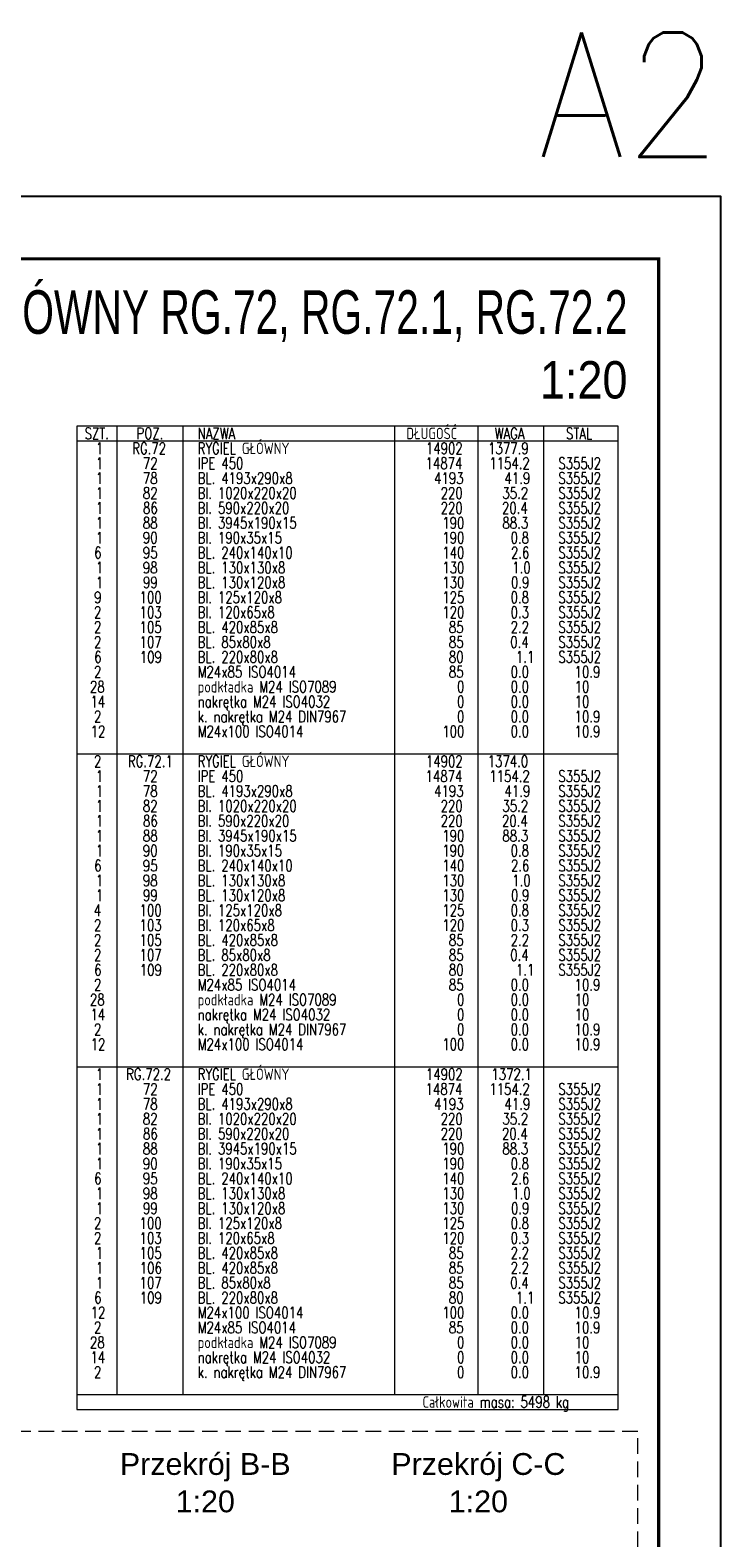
# Model space of a CAD drawing. Header units: millimetres. Extents: x 3528 to 4122, y 12044 to 12491.
# Tile 58 of 58: x 4011 to 4122, y 12249 to 12491. Entities that reach past the tile are written whole.
import ezdxf
from ezdxf.enums import TextEntityAlignment as Align

# ---------------------------------------------------------------- set-up
doc = ezdxf.new("R2010")
doc.units = ezdxf.units.MM
doc.header["$LTSCALE"] = 10
doc.linetypes.add('HIDDEN', pattern=[0.375, 0.25, -0.125])
doc.layers.add('_FORMATKA', color=8, linetype='Continuous', plot=False)
for name, color, linetype, lineweight in [('_RAMKA', 7, 'Continuous', 35), ('PS_DIM', 4, 'Continuous', 13), ('PS_Hidden', 2, 'HIDDEN', 9), ('PS_TEXT', 3, 'Continuous', 18)]:
    doc.layers.add(name, color=color, linetype=linetype, lineweight=lineweight)
doc.styles.add('ARIAL', font='arial.ttf')
doc.styles.add('gil', font='txt', dxfattribs={"width": 0.9})
doc.styles.add('simplex', font='simplex.shx', dxfattribs={"width": 0.75})

# ---------------------------------------------------------------- blocks, each defined once
blk = doc.blocks.new('Przekrój')
at = {"layer": 'PS_DIM', "style": 'ARIAL', "flags": 4}
for tag, p in [('PRZEKRÓJ', (7.89, 7.75)), ('SKALA', (7.89, 1.75))]:
    blk.add_attdef(tag, text='', height=3.5, dxfattribs=at).set_placement(p, align=Align.MIDDLE_CENTER)
blk = doc.blocks.new('Tytuł rysunku')
at = {"layer": 'PS_TEXT', "style": 'ARIAL', "flags": 4}
for tag, height, p in [('TYTUŁ1', 7, (-61.19, -9.34)), ('TYTUŁ2', 6, (-61.19, -19.72)), ('SKALA', 6, (-61.19, -28.72))]:
    blk.add_attdef(tag, text='', height=height, dxfattribs=at).set_placement(p, align=Align.MIDDLE_CENTER)

msp = doc.modelspace()

# ---------------------------------------------------------------- linework, layer by layer
at = {"layer": '_FORMATKA', "lineweight": -3}
msp.add_lwpolyline([(3527.638, 12044.057), (4121.638, 12044.057), (4121.638, 12464.057), (3527.638, 12464.057)], close=True, dxfattribs=at)
at = {"layer": '_RAMKA', "lineweight": -3, "const_width": 0.5}
msp.add_lwpolyline([(3557.638, 12054.057), (4111.638, 12054.057), (4111.638, 12454.057), (3557.638, 12454.057)], close=True, dxfattribs=at)
at = {"layer": 'PS_Hidden', "color": 2, "linetype": 'HIDDEN'}
msp.add_lwpolyline([(4108.293, 12265.783), (3972.352, 12265.783), (3972.352, 12172.23), (4108.293, 12172.23)], close=True, dxfattribs=at)
at = {"layer": 'PS_TEXT', "color": 7}
for p, q in [((4105.114, 12427.216), (4018.174, 12427.216)), ((4018.174, 12427.216), (4018.174, 12269.344)), ((4105.114, 12269.344), (4105.114, 12427.216)), ((4018.174, 12269.344), (4105.114, 12269.344))]:
    msp.add_line(p, q, dxfattribs=at)
at = {"layer": 'PS_TEXT', "color": 3}
for p, q in [((4024.614, 12427.216), (4024.614, 12271.736)), ((4035.194, 12427.216), (4035.194, 12271.736)), ((4069.234, 12427.216), (4069.234, 12271.736)), ((4082.574, 12427.216), (4082.574, 12271.736)), ((4093.154, 12427.216), (4093.154, 12271.736)), ((4018.174, 12424.824), (4105.114, 12424.824)), ((4018.174, 12374.592), (4105.114, 12374.592)), ((4018.174, 12324.36), (4105.114, 12324.36)), ((4018.174, 12271.736), (4105.114, 12271.736))]:
    msp.add_line(p, q, dxfattribs=at)

# ---------------------------------------------------------------- block references
ref = msp.add_blockref('Tytuł rysunku', (4111.638, 12451.355))
ref.add_attrib('TYTUŁ1', 'RYGIEL  GŁÓWNY RG.72, RG.72.1, RG.72.2', dxfattribs={"layer": 'PS_TEXT', "height": 7, "style": 'gil', "width": 0.7}).set_placement((4106.638, 12442.014), align=Align.RIGHT)
ref.add_attrib('TYTUŁ2', '1:20', dxfattribs={"layer": 'PS_TEXT', "height": 6, "style": 'gil', "width": 0.9}).set_placement((4106.638, 12431.632), align=Align.RIGHT)
at = {"layer": 'PS_DIM'}
ref = msp.add_blockref('Przekrój', (4030.927, 12252.837), dxfattribs=at)
ref.add_attrib('PRZEKRÓJ', 'Przekrój B-B', dxfattribs={"layer": 'PS_TEXT', "height": 3.5, "style": 'ARIAL'}).set_placement((4038.812, 12260.587), align=Align.MIDDLE_CENTER)
ref.add_attrib('SKALA', '1:20', dxfattribs={"layer": 'PS_TEXT', "height": 3.5, "style": 'ARIAL'}).set_placement((4038.812, 12254.587), align=Align.MIDDLE_CENTER)
ref = msp.add_blockref('Przekrój', (4074.802, 12252.837), dxfattribs=at)
ref.add_attrib('PRZEKRÓJ', 'Przekrój C-C', dxfattribs={"layer": 'PS_TEXT', "height": 3.5, "style": 'ARIAL'}).set_placement((4082.687, 12260.587), align=Align.MIDDLE_CENTER)
ref.add_attrib('SKALA', '1:20', dxfattribs={"layer": 'PS_TEXT', "height": 3.5, "style": 'ARIAL'}).set_placement((4082.687, 12254.587), align=Align.MIDDLE_CENTER)

# ---------------------------------------------------------------- texts
at = {"layer": '_FORMATKA', "lineweight": -3, "style": 'simplex', "width": 0.9}
msp.add_text('A2', height=20, dxfattribs=at).set_placement((4121.638, 12470.411), align=Align.RIGHT)
at = {"layer": 'PS_TEXT', "color": 1, "style": 'simplex', "width": 0.75}
for s, p in [('SZT.', (4019.423, 12425.1)), ('POZ.', (4027.769, 12425.1)), ('NAZWA', (4037.594, 12425.1)), ('DŁUGOŚĆ', (4071.106, 12425.1)), ('WAGA', (4085.3, 12425.1)), ('STAL', (4096.769, 12425.1)), ('Całkowita masa: 5498 kg', (4073.712, 12269.62))]:
    msp.add_text(s, height=1.84, dxfattribs=at).set_placement(p)
at = {"layer": 'PS_TEXT', "color": 3, "style": 'simplex', "width": 0.75}
for s, p in [('1', (4021.23, 12422.708)), ('RG.72', (4027.079, 12422.708)), ('RYGIEL GŁÓWNY', (4037.594, 12422.708)), ('14902', (4074.26, 12422.708)), ('1377.9', (4084.249, 12422.708)), ('2', (4020.934, 12372.476)), ('RG.72.1', (4026.389, 12372.476)), ('RYGIEL GŁÓWNY', (4037.594, 12372.476)), ('14902', (4074.26, 12372.476)), ('1374.0', (4084.183, 12372.476)), ('RYGIEL GŁÓWNY', (4037.594, 12322.244)), ('1', (4021.23, 12322.244)), ('RG.72.2', (4026.093, 12322.244)), ('14902', (4074.26, 12322.244)), ('1372.1', (4084.774, 12322.244))]:
    msp.add_text(s, height=1.84, dxfattribs=at).set_placement(p)
at = {"layer": 'PS_TEXT', "color": 4, "style": 'simplex', "width": 0.75}
for s, p in [('1', (4021.23, 12420.316)), ('72', (4028.787, 12420.316)), ('IPE 450', (4037.594, 12420.316)), ('14874', (4074.194, 12420.316)), ('1154.2', (4084.446, 12420.316)), ('S355J2', (4095.52, 12420.316)), ('1', (4021.23, 12417.924)), ('78', (4028.787, 12417.924)), ('BL. 4193x290x8', (4037.594, 12417.924)), ('4193', (4075.574, 12417.924)), ('41.9', (4086.877, 12417.924)), ('S355J2', (4095.52, 12417.924)), ('1', (4021.23, 12415.532)), ('82', (4028.787, 12415.532)), ('Bl. 1020x220x20', (4037.594, 12415.532)), ('220', (4076.626, 12415.532)), ('35.2', (4086.549, 12415.532)), ('S355J2', (4095.52, 12415.532)), ('1', (4021.23, 12413.14)), ('86', (4028.82, 12413.14)), ('Bl. 590x220x20', (4037.594, 12413.14)), ('220', (4076.626, 12413.14)), ('20.4', (4086.483, 12413.14)), ('S355J2', (4095.52, 12413.14)), ('1', (4021.23, 12410.748)), ('88', (4028.787, 12410.748)), ('Bl. 3945x190x15', (4037.594, 12410.748)), ('190', (4076.889, 12410.748)), ('88.3', (4086.549, 12410.748)), ('S355J2', (4095.52, 12410.748)), ('1', (4021.23, 12408.356)), ('90', (4028.787, 12408.356)), ('Bl. 190x35x15', (4037.594, 12408.356)), ('190', (4076.889, 12408.356)), ('0.8', (4087.863, 12408.356)), ('S355J2', (4095.52, 12408.356)), ('6', (4020.967, 12405.964)), ('95', (4028.787, 12405.964)), ('BL. 240x140x10', (4037.594, 12405.964)), ('140', (4076.889, 12405.964)), ('2.6', (4087.929, 12405.964)), ('S355J2', (4095.52, 12405.964)), ('1', (4021.23, 12403.572)), ('98', (4028.787, 12403.572)), ('BL. 130x130x8', (4037.594, 12403.572)), ('130', (4076.889, 12403.572)), ('1.0', (4088.126, 12403.572)), ('S355J2', (4095.52, 12403.572)), ('1', (4021.23, 12401.18)), ('99', (4028.82, 12401.18)), ('BL. 130x120x8', (4037.594, 12401.18)), ('130', (4076.889, 12401.18)), ('0.9', (4087.929, 12401.18)), ('S355J2', (4095.52, 12401.18)), ('9', (4020.967, 12398.788)), ('100', (4028.262, 12398.788)), ('Bl. 125x120x8', (4037.594, 12398.788)), ('125', (4076.889, 12398.788)), ('0.8', (4087.863, 12398.788)), ('S355J2', (4095.52, 12398.788)), ('2', (4020.934, 12396.396)), ('103', (4028.262, 12396.396)), ('Bl. 120x65x8', (4037.594, 12396.396)), ('120', (4076.889, 12396.396)), ('0.3', (4087.863, 12396.396)), ('S355J2', (4095.52, 12396.396)), ('2', (4020.934, 12394.004)), ('105', (4028.262, 12394.004)), ('BL. 420x85x8', (4037.594, 12394.004)), ('85', (4077.94, 12394.004)), ('2.2', (4087.863, 12394.004)), ('S355J2', (4095.52, 12394.004)), ('2', (4020.934, 12391.612)), ('107', (4028.262, 12391.612)), ('BL. 85x80x8', (4037.594, 12391.612)), ('85', (4077.94, 12391.612)), ('0.4', (4087.797, 12391.612)), ('S355J2', (4095.52, 12391.612)), ('6', (4020.967, 12389.22)), ('109', (4028.294, 12389.22)), ('BL. 220x80x8', (4037.594, 12389.22)), ('80', (4077.94, 12389.22)), ('1.1', (4088.717, 12389.22)), ('S355J2', (4095.52, 12389.22)), ('2', (4020.934, 12386.828)), ('M24x85 ISO4014', (4037.594, 12386.828)), ('85', (4077.94, 12386.828)), ('0.0', (4087.863, 12386.828)), (' 10.9', (4097.196, 12386.828)), ('28', (4020.277, 12384.436)), ('podkładka M24 ISO7089', (4037.594, 12384.436)), ('0', (4079.254, 12384.436)), ('0.0', (4087.863, 12384.436)), ('10', (4098.149, 12384.436)), ('14', (4020.376, 12382.044)), ('nakrętka M24 ISO4032', (4037.594, 12382.044)), ('0', (4079.254, 12382.044)), ('0.0', (4087.863, 12382.044)), ('10', (4098.149, 12382.044)), ('2', (4020.934, 12379.652)), ('k. nakrętka M24 DIN7967', (4037.594, 12379.652)), ('0', (4079.254, 12379.652)), ('0.0', (4087.863, 12379.652)), (' 10.9', (4097.196, 12379.652)), ('12', (4020.409, 12377.26)), ('M24x100 ISO4014', (4037.594, 12377.26)), ('100', (4076.889, 12377.26)), ('0.0', (4087.863, 12377.26)), (' 10.9', (4097.196, 12377.26)), ('1', (4021.23, 12370.084)), ('72', (4028.787, 12370.084)), ('IPE 450', (4037.594, 12370.084)), ('14874', (4074.194, 12370.084)), ('1154.2', (4084.446, 12370.084)), ('S355J2', (4095.52, 12370.084)), ('1', (4021.23, 12367.692)), ('78', (4028.787, 12367.692)), ('BL. 4193x290x8', (4037.594, 12367.692)), ('4193', (4075.574, 12367.692)), ('41.9', (4086.877, 12367.692)), ('S355J2', (4095.52, 12367.692)), ('1', (4021.23, 12365.3)), ('82', (4028.787, 12365.3)), ('Bl. 1020x220x20', (4037.594, 12365.3)), ('220', (4076.626, 12365.3)), ('35.2', (4086.549, 12365.3)), ('S355J2', (4095.52, 12365.3)), ('1', (4021.23, 12362.908)), ('86', (4028.82, 12362.908)), ('Bl. 590x220x20', (4037.594, 12362.908)), ('220', (4076.626, 12362.908)), ('20.4', (4086.483, 12362.908)), ('S355J2', (4095.52, 12362.908)), ('1', (4021.23, 12360.516)), ('88', (4028.787, 12360.516)), ('Bl. 3945x190x15', (4037.594, 12360.516)), ('190', (4076.889, 12360.516)), ('88.3', (4086.549, 12360.516)), ('S355J2', (4095.52, 12360.516)), ('1', (4021.23, 12358.124)), ('90', (4028.787, 12358.124)), ('Bl. 190x35x15', (4037.594, 12358.124)), ('190', (4076.889, 12358.124)), ('0.8', (4087.863, 12358.124)), ('S355J2', (4095.52, 12358.124)), ('6', (4020.967, 12355.732)), ('95', (4028.787, 12355.732)), ('BL. 240x140x10', (4037.594, 12355.732)), ('140', (4076.889, 12355.732)), ('2.6', (4087.929, 12355.732)), ('S355J2', (4095.52, 12355.732)), ('1', (4021.23, 12353.34)), ('98', (4028.787, 12353.34)), ('BL. 130x130x8', (4037.594, 12353.34)), ('130', (4076.889, 12353.34)), ('1.0', (4088.126, 12353.34)), ('S355J2', (4095.52, 12353.34)), ('1', (4021.23, 12350.948)), ('99', (4028.82, 12350.948)), ('BL. 130x120x8', (4037.594, 12350.948)), ('130', (4076.889, 12350.948)), ('0.9', (4087.929, 12350.948)), ('S355J2', (4095.52, 12350.948)), ('4', (4020.902, 12348.556)), ('100', (4028.262, 12348.556)), ('Bl. 125x120x8', (4037.594, 12348.556)), ('125', (4076.889, 12348.556)), ('0.8', (4087.863, 12348.556)), ('S355J2', (4095.52, 12348.556)), ('2', (4020.934, 12346.164)), ('103', (4028.262, 12346.164)), ('Bl. 120x65x8', (4037.594, 12346.164)), ('120', (4076.889, 12346.164)), ('0.3', (4087.863, 12346.164)), ('S355J2', (4095.52, 12346.164)), ('2', (4020.934, 12343.772)), ('105', (4028.262, 12343.772)), ('BL. 420x85x8', (4037.594, 12343.772)), ('85', (4077.94, 12343.772)), ('2.2', (4087.863, 12343.772)), ('S355J2', (4095.52, 12343.772)), ('2', (4020.934, 12341.38)), ('107', (4028.262, 12341.38)), ('BL. 85x80x8', (4037.594, 12341.38)), ('85', (4077.94, 12341.38)), ('0.4', (4087.797, 12341.38)), ('S355J2', (4095.52, 12341.38)), ('6', (4020.967, 12338.988)), ('109', (4028.294, 12338.988)), ('BL. 220x80x8', (4037.594, 12338.988)), ('80', (4077.94, 12338.988)), ('1.1', (4088.717, 12338.988)), ('S355J2', (4095.52, 12338.988)), ('2', (4020.934, 12336.596)), ('podkładka M24 ISO7089', (4037.594, 12334.204)), ('M24x85 ISO4014', (4037.594, 12336.596)), ('85', (4077.94, 12336.596)), ('0.0', (4087.863, 12336.596)), (' 10.9', (4097.196, 12336.596)), ('28', (4020.277, 12334.204)), ('nakrętka M24 ISO4032', (4037.594, 12331.812)), ('0', (4079.254, 12334.204)), ('0.0', (4087.863, 12334.204)), ('10', (4098.149, 12334.204)), ('14', (4020.376, 12331.812)), ('k. nakrętka M24 DIN7967', (4037.594, 12329.42)), ('0', (4079.254, 12331.812)), ('0.0', (4087.863, 12331.812)), ('10', (4098.149, 12331.812)), ('2', (4020.934, 12329.42)), ('0', (4079.254, 12329.42)), ('0.0', (4087.863, 12329.42)), (' 10.9', (4097.196, 12329.42)), ('12', (4020.409, 12327.028)), ('M24x100 ISO4014', (4037.594, 12327.028)), ('100', (4076.889, 12327.028)), ('0.0', (4087.863, 12327.028)), (' 10.9', (4097.196, 12327.028)), ('1', (4021.23, 12319.852)), ('72', (4028.787, 12319.852)), ('IPE 450', (4037.594, 12319.852)), ('14874', (4074.194, 12319.852)), ('1154.2', (4084.446, 12319.852)), ('S355J2', (4095.52, 12319.852)), ('1', (4021.23, 12317.46)), ('78', (4028.787, 12317.46)), ('BL. 4193x290x8', (4037.594, 12317.46)), ('Bl. 1020x220x20', (4037.594, 12315.068)), ('4193', (4075.574, 12317.46)), ('41.9', (4086.877, 12317.46)), ('S355J2', (4095.52, 12317.46)), ('1', (4021.23, 12315.068)), ('82', (4028.787, 12315.068)), ('Bl. 590x220x20', (4037.594, 12312.676)), ('220', (4076.626, 12315.068)), ('35.2', (4086.549, 12315.068)), ('S355J2', (4095.52, 12315.068)), ('1', (4021.23, 12312.676)), ('86', (4028.82, 12312.676)), ('Bl. 3945x190x15', (4037.594, 12310.284)), ('220', (4076.626, 12312.676)), ('20.4', (4086.483, 12312.676)), ('S355J2', (4095.52, 12312.676)), ('1', (4021.23, 12310.284)), ('88', (4028.787, 12310.284)), ('Bl. 190x35x15', (4037.594, 12307.892)), ('190', (4076.889, 12310.284)), ('88.3', (4086.549, 12310.284)), ('S355J2', (4095.52, 12310.284)), ('6', (4020.967, 12305.5)), ('1', (4021.23, 12307.892)), ('90', (4028.787, 12307.892)), ('95', (4028.787, 12305.5)), ('BL. 240x140x10', (4037.594, 12305.5)), ('190', (4076.889, 12307.892)), ('140', (4076.889, 12305.5)), ('0.8', (4087.863, 12307.892)), ('2.6', (4087.929, 12305.5)), ('S355J2', (4095.52, 12307.892)), ('S355J2', (4095.52, 12305.5)), ('1', (4021.23, 12303.108)), ('98', (4028.787, 12303.108)), ('BL. 130x130x8', (4037.594, 12303.108)), ('130', (4076.889, 12303.108)), ('1.0', (4088.126, 12303.108)), ('S355J2', (4095.52, 12303.108)), ('1', (4021.23, 12300.716)), ('99', (4028.82, 12300.716)), ('BL. 130x120x8', (4037.594, 12300.716)), ('130', (4076.889, 12300.716)), ('0.9', (4087.929, 12300.716)), ('S355J2', (4095.52, 12300.716)), ('2', (4020.934, 12298.324)), ('100', (4028.262, 12298.324)), ('Bl. 125x120x8', (4037.594, 12298.324)), ('125', (4076.889, 12298.324)), ('0.8', (4087.863, 12298.324)), ('S355J2', (4095.52, 12298.324)), ('2', (4020.934, 12295.932)), ('103', (4028.262, 12295.932)), ('Bl. 120x65x8', (4037.594, 12295.932)), ('120', (4076.889, 12295.932)), ('0.3', (4087.863, 12295.932)), ('S355J2', (4095.52, 12295.932)), ('1', (4021.23, 12293.54)), ('105', (4028.262, 12293.54)), ('BL. 420x85x8', (4037.594, 12293.54)), ('85', (4077.94, 12293.54)), ('2.2', (4087.863, 12293.54)), ('S355J2', (4095.52, 12293.54)), ('1', (4021.23, 12291.148)), ('106', (4028.294, 12291.148)), ('BL. 420x85x8', (4037.594, 12291.148)), ('85', (4077.94, 12291.148)), ('2.2', (4087.863, 12291.148)), ('S355J2', (4095.52, 12291.148)), ('1', (4021.23, 12288.756)), ('107', (4028.262, 12288.756)), ('BL. 85x80x8', (4037.594, 12288.756)), ('85', (4077.94, 12288.756)), ('0.4', (4087.797, 12288.756)), ('S355J2', (4095.52, 12288.756)), ('6', (4020.967, 12286.364)), ('109', (4028.294, 12286.364)), ('BL. 220x80x8', (4037.594, 12286.364)), ('80', (4077.94, 12286.364)), ('1.1', (4088.717, 12286.364)), ('S355J2', (4095.52, 12286.364)), ('12', (4020.409, 12283.972)), ('M24x100 ISO4014', (4037.594, 12283.972)), ('100', (4076.889, 12283.972)), ('0.0', (4087.863, 12283.972)), (' 10.9', (4097.196, 12283.972)), ('2', (4020.934, 12281.58)), ('M24x85 ISO4014', (4037.594, 12281.58)), ('85', (4077.94, 12281.58)), ('0.0', (4087.863, 12281.58)), (' 10.9', (4097.196, 12281.58)), ('28', (4020.277, 12279.188)), ('podkładka M24 ISO7089', (4037.594, 12279.188)), ('0', (4079.254, 12279.188)), ('0.0', (4087.863, 12279.188)), ('10', (4098.149, 12279.188)), ('14', (4020.376, 12276.796)), ('nakrętka M24 ISO4032', (4037.594, 12276.796)), ('0', (4079.254, 12276.796)), ('0.0', (4087.863, 12276.796)), ('10', (4098.149, 12276.796)), ('2', (4020.934, 12274.404)), ('k. nakrętka M24 DIN7967', (4037.594, 12274.404)), ('0', (4079.254, 12274.404)), ('0.0', (4087.863, 12274.404)), (' 10.9', (4097.196, 12274.404))]:
    msp.add_text(s, height=1.84, dxfattribs=at).set_placement(p)

doc.saveas('drawing.dxf')
